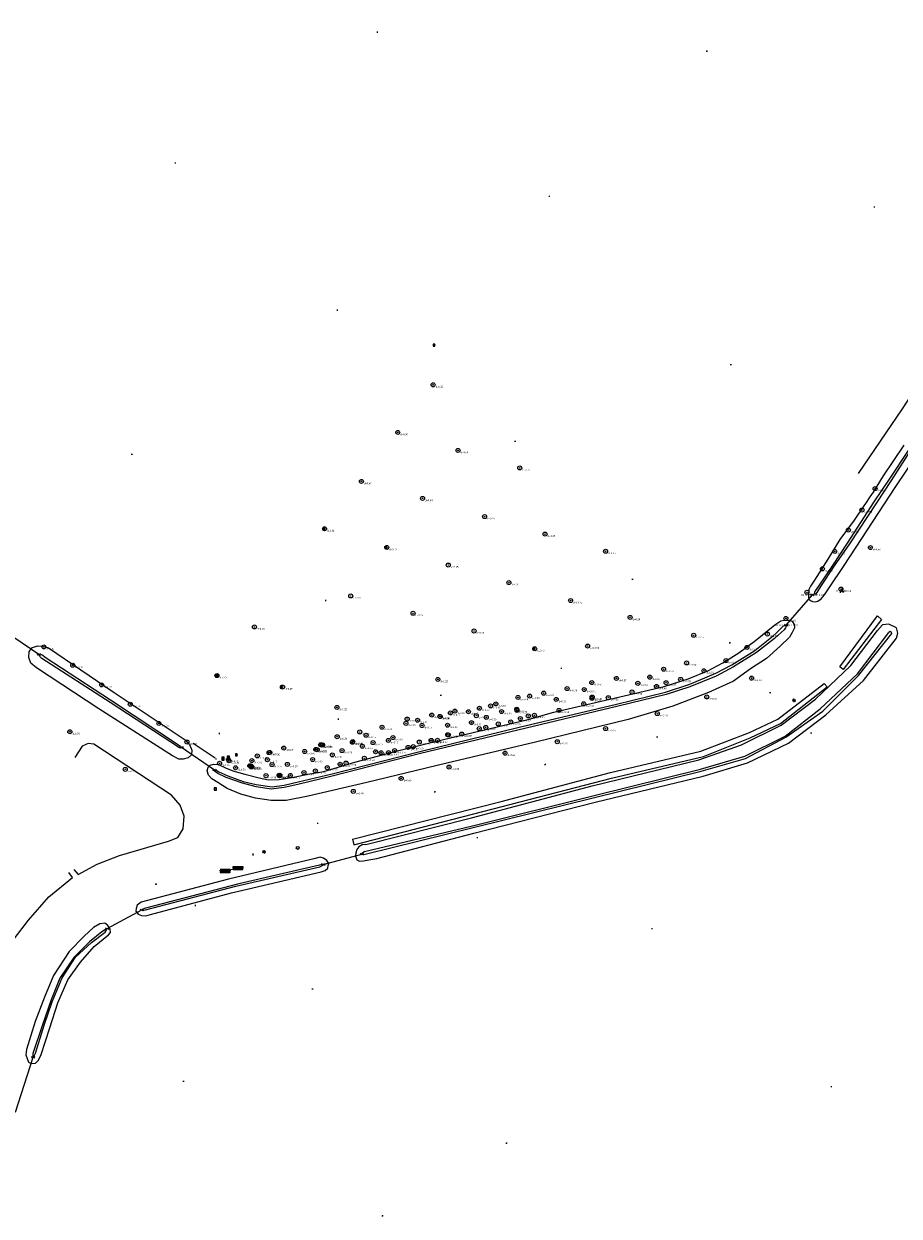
# Model space of a CAD drawing. Header units: metres. Extents: x 201324 to 204859, y 395661 to 398070.
# Tile 7 of 30: x 202815 to 202990, y 396355 to 396593. Entities that reach past the tile are written whole.
import ezdxf
from ezdxf.enums import TextEntityAlignment as Align

# ---------------------------------------------------------------- set-up
doc = ezdxf.new("R2010")
doc.units = ezdxf.units.M
for name, color, linetype, lineweight in [('B-ME-GR-BOOM-S', 90, 'Continuous', 25), ('B-ME-GW-WATERGANG_SLOOT-G', 90, 'Continuous', 18), ('B-ME-IE-MEUBILAIR_WATERWEGMEUBILAIR-S', 150, 'Continuous', 25), ('B-ME-IE-MEUBILAIR_WEGMEUBILAIR_LICHTMAST-S', 7, 'Continuous', 25), ('B-ME-IE-MEUBILAIR_WEGMEUBILAIR_PAAL-S', 7, 'Continuous', 25), ('B-ME-IE-MEUBILAIR_WEGMEUBILAIR_PARKEERMAATREGEL-S', 7, 'Continuous', 25), ('B-ME-IE-MEUBILAIR_WEGMEUBILAIR_VERKEERSBORD-S', 7, 'Continuous', 25), ('B-ME-IE-MEUBILAIR_WEGMEUBILAIR_ZITBANK-G', 7, 'Continuous', 18), ('B-ME-IE-MEUBILAIR_WEGMEUBILAIR_ZITBANK-S', 7, 'Continuous', 25), ('B-ME-IE-TERREINAFSCHEIDING_KUNSTMATIG_HEKWERK-G', 20, 'IE-TERREINAFSCHEIDING-KUNSTMATIG', 18), ('B-ME-IE-TERREINAFSCHEIDING_KUNSTMATIG_HEKWERK_RASTER-G', 30, 'IE-TERREINAFSCHEIDING-KUNSTMATIG', 18), ('B-ME-IE-TERREINAFSCHEIDING_NATUURLIJK_HAAG-G', 60, 'IE-TERREINAFSCHEIDING-NATUURLIJK-HAAG', 18), ('B-ME-KL-CHEMIE_LOCATIEPAAL-S', 40, 'Continuous', 25), ('B-ME-KW-KUNSTWERK_DUIKER-S', 170, 'Continuous', 25), ('B-ME-OG-HOOGTEPUNT-S', 7, 'Continuous', 25), ('B-ME-WH-DUIKER-G', 150, 'Continuous', 18), ('X-XX-AL-VERWIJZING-S', 7, 'Continuous', 25)]:
    doc.layers.add(name, color=color, linetype=linetype, lineweight=lineweight)
doc.styles.add('NLCS-ISO', font='txt', dxfattribs={"height": 1.8})
doc.styles.add('NLCS-ISO-ANNOTATIVE-T18', font='txt', dxfattribs={"height": 1.8})
doc.linetypes.add('IE-TERREINAFSCHEIDING-KUNSTMATIG', pattern='A,4,[82,NLCS.SHX,S=0.75,R=90,X=0,Y=0],4,-2', length=10)
doc.linetypes.add('IE-TERREINAFSCHEIDING-NATUURLIJK-HAAG', pattern='A,7,-1.5,[67,NLCS.SHX,S=0.75,R=45,X=0,Y=0],-1.5', length=10)

# ---------------------------------------------------------------- blocks, each defined once
blk = doc.blocks.new('SGR-BOOM_NUMMER-SO')
at = {"linetype": 'ByBlock', "lineweight": 18}
h = blk.add_hatch(color=0, dxfattribs=at)
h.dxf.hatch_style = 1
edge = h.paths.add_edge_path()
edge.add_arc((0, 0), 0.25, 0, 360)
at = {"color": 0, "linetype": 'ByBlock', "lineweight": 18}
for radius in [2, 0.25]:
    blk.add_circle((0, 0), radius, dxfattribs=at)
at = {"color": 0, "linetype": 'ByBlock', "lineweight": -2, "style": 'NLCS-ISO-ANNOTATIVE-T18'}
for tag, p in [('SOORT', (2.5, -2.8)), ('DIAMETER', (2.5, -5.3))]:
    blk.add_attdef(tag, p, '', height=1.8, dxfattribs=at)
blk = doc.blocks.new('SOG-HOOGTEPUNT-SO')
for p, q in [((-0.5, 0), (0.5, 0)), ((0, 0.5), (0, -0.5))]:
    blk.add_line(p, q)
blk = doc.blocks.new('B-SIE-WEG_LICHTMAST-SO')
at = {"color": 0, "linetype": 'ByBlock', "lineweight": -2}
for points in [[(-0.8, 0.4), (-1.5, 0.9)], [(-0.8, 0.3), (0.8, 0.3)], [(0, 0.9), (0, 1.8)], [(0.8, 0.4), (1.5, 0.9)], [(-0.8, -0.4), (-1.5, -0.9)], [(-0.8, -0.3), (0.8, -0.3)], [(0, -0.9), (0, -1.8)], [(0.8, -0.4), (1.5, -0.9)]]:
    blk.add_lwpolyline(points, dxfattribs=at)
blk.add_circle((0, 0), 0.875, dxfattribs=at)
at = {"color": 0, "linetype": 'ByBlock', "lineweight": -2, "style": 'NLCS-ISO-ANNOTATIVE-T18'}
blk.add_attdef('SYMBOOL', (2.5, -2.5), '', height=1.8, dxfattribs=at)
blk = doc.blocks.new('SKW-DUIKER-SO')
at = {"color": 0, "linetype": 'ByBlock', "lineweight": 18}
for points in [[(-1.7, 0.8), (-0.8, 0), (-1.7, -0.8)], [(-0.8, 0), (0.8, 0)], [(1.7, 0.8), (0.8, 0), (1.7, -0.8)]]:
    blk.add_lwpolyline(points, dxfattribs=at)
blk = doc.blocks.new('SIE-WATER_VERKLIKKER_TRANSPORTLEIDING-SO')
at = {"color": 0, "linetype": 'ByBlock', "lineweight": 18}
blk.add_circle((0, 0), 1.5, dxfattribs=at)
at = {"color": 0, "linetype": 'ByBlock', "lineweight": 18, "style": 'NLCS-ISO'}
blk.add_text('vt', height=1.5, dxfattribs=at).set_placement((0, 0), align=Align.MIDDLE_CENTER)
blk = doc.blocks.new('SIE-WEG_PAAL_ALGEMEEN_TYPE_01-SO')
h = blk.add_hatch(color=256)
edge = h.paths.add_edge_path()
edge.add_arc((0, 0), 0.188, 0, 360)
at = {"ltscale": 0.5}
blk.add_circle((0, 0), 0.188, dxfattribs=at)
blk = doc.blocks.new('SIE-WEG_ZITBANK_MET_LEUNING')
blk.add_hatch(color=256).paths.add_polyline_path([(-0.98, 0.3), (-0.98, 0.25), (0.98, 0.25), (0.98, 0.3)])
for p, q in [((-0.69, 0.25), (-0.69, 0.17)), ((-0.64, 0.25), (-0.64, 0.17)), ((0.64, 0.25), (0.64, 0.17)), ((0.69, 0.25), (0.69, 0.17)), ((-0.69, -0.11), (-0.69, -0.02)), ((-0.64, -0.11), (-0.64, -0.02)), ((0.64, -0.11), (0.64, -0.02)), ((0.69, -0.11), (0.69, -0.02))]:
    blk.add_line(p, q)
at = {"flags": 128}
for points in [[(-0.98, 0.25), (-0.98, 0.3), (0.98, 0.3), (0.98, 0.25)], [(0.98, 0.17), (0.98, -0.02), (-0.98, -0.02), (-0.98, 0.17)], [(-0.98, -0.11), (-0.98, -0.3), (0.98, -0.3), (0.98, -0.11)]]:
    blk.add_lwpolyline(points, close=True, dxfattribs=at)
blk = doc.blocks.new('SKL-LEIDINGMERKPAAL-SO')
for p, q in [((-0.309375, -0.185625), (0, 0.37125)), ((0, 0.37125), (0.309375, -0.185625)), ((0.309375, -0.185625), (-0.309375, -0.185625))]:
    blk.add_line(p, q)
blk.add_circle((0, 0), 0.37125)
blk = doc.blocks.new('SAL-VERWIJZING_TEKST-SO')
at = {"color": 0, "linetype": 'ByBlock', "lineweight": -2, "style": 'NLCS-ISO-ANNOTATIVE-T18'}
blk.add_attdef('TEKST', text='', height=1.8, dxfattribs=at).set_placement((0, 0), align=Align.MIDDLE_CENTER)
blk = doc.blocks.new('SIE-WEG_VERKEERSBORD_WEGWIJZER-SO')
at = {"linetype": 'ByBlock', "lineweight": 18}
h = blk.add_hatch(color=0, dxfattribs=at)
h.dxf.hatch_style = 1
h.paths.add_polyline_path([(0.5, 1), (0, 2), (-0.5, 1)])
h = blk.add_hatch(color=0, dxfattribs=at)
h.dxf.hatch_style = 1
h.paths.add_polyline_path([(-1.4, -0.2), (-2, -1.2), (-0.9, -1.1)])
h = blk.add_hatch(color=0, dxfattribs=at)
h.dxf.hatch_style = 1
h.paths.add_polyline_path([(1.4, -0.2), (2, -1.2), (0.9, -1.1)])
at = {"color": 0, "linetype": 'ByBlock', "lineweight": 18}
for points in [[(-1.1, -0.7), (0, 0)], [(0, 1), (0, 0)], [(1.1, -0.7), (0, 0)]]:
    blk.add_lwpolyline(points, dxfattribs=at)
for points in [[(0.5, 1), (0, 2), (-0.5, 1)], [(-1.4, -0.2), (-2, -1.2), (-0.9, -1.1)], [(1.4, -0.2), (2, -1.2), (0.9, -1.1)]]:
    blk.add_lwpolyline(points, close=True, dxfattribs=at)
blk = doc.blocks.new('SIE-WEG_PARKEERMAATREGEL_SCHAMPBLOK_650X500X400')
for p, q in [((-0.13, -0.3), (-0.13, 0.3)), ((-0.1, 0.15), (-0.13, 0.3)), ((-0.1, 0.15), (-0.13, -0.3)), ((0.09, 0.15), (-0.1, 0.15)), ((0.09, 0.15), (0.13, 0.3)), ((0.09, 0.15), (0.13, -0.3)), ((0.13, -0.3), (0.13, 0.3))]:
    blk.add_line(p, q)
at = {"flags": 128}
blk.add_lwpolyline([(0.25, -0.3), (0.25, 0.3), (-0.25, 0.3), (-0.25, -0.3)], close=True, dxfattribs=at)
blk = doc.blocks.new('SIE-WEG_PAAL_HOUT')
for p, q in [((-0.1875, 0.1875), (0.1875, -0.1875)), ((0.1875, 0.1875), (-0.1875, -0.1875))]:
    blk.add_line(p, q)
at = {"flags": 128}
blk.add_lwpolyline([(-0.1875, -0.1875), (0.1875, -0.1875), (0.1875, 0.1875), (-0.1875, 0.1875)], close=True, dxfattribs=at)
blk = doc.blocks.new('SIE-WEG_VERKEERSBORD-SO')
at = {"color": 0, "linetype": 'ByBlock', "lineweight": 18}
blk.add_lwpolyline([(-1.125, -1.125), (1.125, -1.125), (1.125, 1.125), (-1.125, 1.125)], close=True, dxfattribs=at)
at = {"color": 0, "linetype": 'ByBlock', "lineweight": 18, "style": 'NLCS-ISO'}
blk.add_text('vb', height=1.5, dxfattribs=at).set_placement((0, 0), align=Align.MIDDLE_CENTER)

msp = doc.modelspace()

# ---------------------------------------------------------------- linework, layer by layer
at = {"layer": 'B-ME-GW-WATERGANG_SLOOT-G'}
for points in [[(202990.86, 396508.44, 13.29), (202986.71, 396502.36, 13.28), (202984.73, 396499.09, 13.31), (202984.08, 396498.17, 13.13), (202983.18, 396496.81, 13.16), (202982.85, 396496.38, 13.31), (202980.97, 396493.51, 13.41), (202978.09, 396489.63, 13.38), (202975.66, 396485.69, 13.39), (202973.03, 396481.51, 13.32), (202972.2, 396480.33, 13.39), (202971.91, 396479.66, 13.43), (202971.81, 396478.71, 13.54), (202971.81, 396478.19, 13.59), (202971.93, 396477.76, 13.63), (202972.2, 396477.48, 13.63), (202972.6, 396477.26, 13.67), (202973.18, 396477.19, 13.67), (202973.7, 396477.34, 13.66), (202974.34, 396477.79, 13.64), (202975.02, 396478.62, 13.68), (202976.09, 396480.17, 13.59), (202978.84, 396484.24, 13.54), (202981.35, 396488.08, 13.64), (202989.12, 396500.04, 13.48), (202994.15, 396507.53, 13.55)], [(202991.86, 396507.56, 12.63), (202987.91, 396501.69, 12.71), (202984.84, 396497.13, 12.82), (202979.53, 396488.91, 12.89), (202976.62, 396484.47, 12.84), (202973.81, 396480.32, 12.68), (202973.15, 396479.41, 12.73), (202973.03, 396479.09, 12.73), (202973.02, 396478.93, 12.77), (202973.07, 396478.83, 12.8), (202973.21, 396478.76, 12.81), (202973.38, 396478.82, 12.82), (202973.55, 396479.07, 12.77), (202974.29, 396480.24, 12.68), (202977.05, 396484.38, 12.8), (202980.06, 396488.79, 12.87), (202985.48, 396496.97, 12.79), (202988.38, 396501.4, 12.74), (202992.2, 396507.34, 12.65)], [(202883.54, 396428.81, 13.89), (202882.83, 396428.73, 13.95), (202882.13, 396428.34, 13.95), (202881.78, 396427.82, 13.97), (202881.54, 396427.12, 13.97), (202881.47, 396426.48, 14), (202881.73, 396425.76, 13.95), (202882.31, 396425.44, 13.9), (202883.06, 396425.55, 13.86), (202884.17, 396425.73, 13.83), (202885.73, 396425.98, 13.85), (202905.12, 396431.03, 13.5), (202929.31, 396437.26, 13.24), (202950.84, 396442.43, 13.35), (202959.64, 396445.07, 13.28), (202967.86, 396448.99, 13.39), (202975.32, 396454.67, 13.21), (202982.8, 396461.48, 13.3), (202989.38, 396469.92, 13.52), (202989.64, 396470.92, 13.75), (202989.4, 396472.02, 13.7), (202987.83, 396472.77, 13.96), (202986.62, 396472.59, 13.99), (202985.62, 396471.49, 13.98)], [(202883.3, 396427.36, 12.91), (202882.73, 396426.95, 12.97), (202882.79, 396426.78, 12.98), (202883.42, 396426.85, 12.93), (202904.94, 396432.15, 12.92), (202929.19, 396438.15, 12.83), (202950.42, 396443.4, 12.72), (202959.3, 396445.93, 12.69), (202967.32, 396450.19, 12.77), (202974.66, 396455.42, 12.72), (202981.81, 396462.52, 12.7), (202988.43, 396470.86, 12.65), (202988.38, 396471.14, 12.69), (202988.11, 396471.26, 12.65), (202987.84, 396471.08, 12.68)], [(202883.54, 396428.81, 13.89), (202904.62, 396434.12, 13.82), (202928.66, 396440.51, 13.81), (202949.94, 396445.71, 13.78), (202958.5, 396448.69, 13.89), (202966.38, 396452.58, 13.86), (202973.25, 396457.75, 13.77), (202980.29, 396464.49, 13.88), (202985.62, 396471.49, 13.98)], [(202883.3, 396427.36, 12.91), (202904.82, 396432.53, 12.94), (202929.12, 396438.55, 12.84), (202950.29, 396443.82, 12.73), (202959.13, 396446.41, 12.68), (202967.21, 396450.42, 12.8), (202974.18, 396455.86, 12.74), (202981.61, 396462.82, 12.72), (202987.84, 396471.08, 12.68)]]:
    msp.add_polyline3d(points, dxfattribs=at)
for points in [[(202968.97, 396472.67, 13.76), (202969.03, 396472, 13.79), (202968.6, 396471.05, 13.75), (202968.03, 396470.15, 13.82), (202966.21, 396468.37, 13.8), (202963.47, 396465.91, 13.7), (202960.29, 396463.86, 13.79), (202956.86, 396461.38, 13.83), (202951.86, 396459.13, 13.89), (202944.75, 396456.38, 13.91), (202935.86, 396453.74, 13.95), (202917.37, 396449.19, 13.95), (202899.68, 396444.98, 14.12), (202883.74, 396441.13, 14.12), (202872.03, 396438.44, 14.14), (202867.68, 396437.58, 14.16), (202864.68, 396437.57, 14.24), (202861.55, 396438.01, 14.28), (202858.64, 396438.83, 14.34), (202855.89, 396439.98, 14.31), (202854.02, 396441.14, 14.29), (202852.83, 396441.89, 14.22), (202852.15, 396442.59, 14.23), (202851.89, 396443.49, 14.23), (202852.09, 396444.19, 14.24), (202852.52, 396444.62, 14.19), (202853.19, 396444.81, 14.09), (202854.19, 396444.76, 14.05), (202855.54, 396444.05, 14.16), (202857.05, 396443.5, 14.07), (202859.44, 396442.81, 13.91), (202862.28, 396442.07, 14.01), (202864.17, 396441.71, 14.04), (202866.25, 396441.76, 13.93), (202869.22, 396442.24, 13.9), (202872, 396442.8, 13.92), (202875.17, 396443.34, 14.07), (202881.39, 396445.24, 13.73), (202890.16, 396447.51, 13.68), (202899.06, 396449.76, 13.65), (202915.65, 396453.69, 13.33), (202921.05, 396455.21, 13.27), (202935.09, 396458.44, 13.35), (202943.02, 396460.28, 13.45), (202947.84, 396461.81, 13.45), (202951.77, 396463.46, 13.49), (202954.74, 396465, 13.48), (202957.96, 396467.03, 13.34), (202961.24, 396469.5, 13.33), (202965.09, 396472.58, 13.4), (202966.31, 396473.39, 13.53), (202966.88, 396473.51, 13.52), (202967.67, 396473.53, 13.71), (202968.58, 396473.31, 13.88)], [(202966.99, 396471.61, 12.7), (202965.81, 396470.53, 12.64), (202965.03, 396469.9, 12.83), (202961.46, 396467.07, 12.82), (202956.9, 396464.22, 12.78), (202953.42, 396462.36, 12.81), (202948.16, 396460.21, 12.85), (202943.44, 396458.74, 12.85), (202933.85, 396456.38, 12.9), (202913.86, 396451.59, 12.8), (202894.47, 396446.93, 12.89), (202876.85, 396442.45, 13), (202870.01, 396440.74, 13.04), (202867.24, 396440.15, 13.07), (202864.69, 396439.84, 13.07), (202861.68, 396440.32, 13.07), (202858.99, 396441.04, 13.21), (202855.7, 396442.15, 13.05), (202854.01, 396442.96, 13.15), (202853.45, 396443.32, 13.16), (202853.36, 396443.48, 13.06), (202853.38, 396443.62, 13), (202853.49, 396443.67, 13.07), (202853.69, 396443.62, 13.12), (202854.25, 396443.29, 13.13), (202856.02, 396442.48, 13), (202859.1, 396441.33, 13.24), (202861.67, 396440.75, 13.05), (202864.85, 396440.32, 12.98), (202867.24, 396440.62, 12.98), (202870.09, 396441.26, 13.02), (202876.82, 396442.9, 12.91), (202894.31, 396447.32, 12.87), (202914.11, 396452.21, 12.77), (202933.52, 396456.79, 12.89), (202943.34, 396459.16, 12.81), (202948.15, 396460.75, 12.88), (202953.32, 396462.96, 12.84), (202956.56, 396464.6, 12.81), (202961.12, 396467.52, 12.85), (202964.76, 396470.4, 12.76), (202965.37, 396470.92, 12.55), (202966.45, 396472.01, 12.56), (202966.85, 396472.4, 12.64), (202967.14, 396472.51, 12.69), (202967.33, 396472.46, 12.66), (202967.37, 396472.3, 12.76), (202967.26, 396472, 12.75)], [(202844.99, 396446.45, 14.26), (202830.33, 396455.87, 14.29), (202817.88, 396464, 14.34), (202816.77, 396464.97, 14.36), (202816.35, 396466.11, 14.32), (202816.42, 396467.26, 14.22), (202817.1, 396468.11, 14.16), (202818.18, 396468.42, 14.12), (202819.13, 396468.33, 14.23), (202820.26, 396468.04, 14.16), (202833.16, 396459.24, 14.12), (202847.5, 396449.68, 14.14), (202848.36, 396448.71, 14.09), (202848.84, 396447.61, 14.16), (202848.78, 396446.68, 14.19), (202848.13, 396446.08, 14.21), (202847.16, 396445.81, 14.23), (202846.26, 396445.79, 14.24)], [(202846.39, 396448.06, 13.08), (202832.55, 396457.13, 13.12), (202818.97, 396465.91, 13.17), (202818.52, 396466.28, 13.2), (202818.47, 396466.5, 13.19), (202818.59, 396466.63, 13.13), (202818.85, 396466.67, 13.17), (202819.14, 396466.54, 13.16), (202819.61, 396466.17, 13.09), (202832.67, 396457.64, 13.11), (202846.61, 396448.4, 13.07), (202846.68, 396448.26, 13.03), (202846.64, 396448.1, 13.04), (202846.48, 396448.04, 13.08)], [(202838.74, 396417.29, 14.18), (202837.99, 396416.67, 14.25), (202837.75, 396416.02, 14.27), (202837.71, 396415.46, 14.26), (202838.16, 396414.92, 14.19), (202838.8, 396414.63, 14.15), (202839.68, 396414.53, 14.13), (202840.62, 396414.83, 14.16), (202856.76, 396419.13, 14.03), (202874.62, 396423.32, 14.01), (202875.45, 396423.61, 14.02), (202875.97, 396424.06, 14.03), (202876.04, 396424.63, 14.06), (202876.16, 396425.02, 14.1), (202875.78, 396425.57, 14.1), (202875.11, 396426.07, 14.09), (202874.47, 396426.25, 14.08), (202873.22, 396425.96, 14.06), (202856.17, 396421.87, 14.28)], [(202839.62, 396416.11, 13.32), (202838.9, 396415.84, 13.5), (202838.99, 396415.61, 13.49), (202839.62, 396415.75, 13.28), (202857.66, 396420.47, 13.2), (202874.4, 396424.35, 13.16), (202875.09, 396424.7, 13.35), (202875.04, 396424.88, 13.34), (202874.29, 396424.68, 13.15), (202858.24, 396420.95, 13.21)], [(202815.87, 396387.92, 14.3), (202815.73, 396386.82, 14.26), (202816.28, 396385.39, 14.18), (202816.8, 396385.08, 14.14), (202817.66, 396385.16, 14.07), (202818.25, 396385.73, 13.98), (202818.81, 396386.87, 13.95), (202820.54, 396392.24, 13.99), (202822.11, 396397.17, 14.05), (202824.12, 396401.8, 14.08), (202826.66, 396405.29, 14.06), (202829.41, 396408.43, 14.03), (202832.25, 396410.74, 14.03), (202832.61, 396411.24, 14.04), (202832.54, 396411.92, 14.04), (202832.09, 396412.6, 14.07), (202831.48, 396413.09, 14.2), (202830.54, 396412.94, 14.23), (202829.25, 396412.24, 14.23), (202827.38, 396410.47, 14.22), (202824.41, 396407.42, 14.23), (202821.25, 396402.64, 14.19), (202819.48, 396398.32, 14.19), (202817.59, 396393.47, 14.26)], [(202817.13, 396387.1, 13.3), (202817.12, 396386.42, 13.34), (202817.3, 396386.36, 13.35), (202817.69, 396387.15, 13.27), (202819.49, 396392.95, 13.23), (202820.98, 396397.41, 13.25), (202823.03, 396402.22, 13.22), (202825.69, 396406.33, 13.14), (202828.85, 396409.24, 13.1), (202831.56, 396411.33, 13.18), (202831.93, 396411.8, 13.33), (202831.86, 396411.95, 13.31), (202830.92, 396411.34, 13.16), (202828.48, 396409.4, 13.21), (202825.31, 396406.25, 13.24), (202822.54, 396402.09, 13.2), (202820.78, 396397.77, 13.27), (202819.11, 396392.84, 13.25)]]:
    msp.add_polyline3d(points, close=True, dxfattribs=at)
at = {"layer": 'B-ME-IE-MEUBILAIR_WEGMEUBILAIR_ZITBANK-G'}
msp.add_polyline3d([(202855.51, 396423.53, 14.42), (202858.07, 396424.1, 14.41)], dxfattribs=at)
at = {"layer": 'B-ME-IE-TERREINAFSCHEIDING_KUNSTMATIG_HEKWERK-G'}
msp.add_polyline3d([(202853.53, 396446.03, 14.2), (202849.12, 396448.93, 14.2)], dxfattribs=at)
at = {"layer": 'B-ME-IE-TERREINAFSCHEIDING_KUNSTMATIG_HEKWERK_RASTER-G'}
msp.add_polyline3d([(203048.72, 396606.26, 13.22), (203040.2, 396590.95, 13.23), (203030.51, 396575.2, 13.06), (203020.14, 396559.73, 13.1), (203009.51, 396543.94, 13.12), (202999.97, 396530.21, 13.19), (202990.48, 396515.71, 13.24), (202981.73, 396502.83, 13.28)], dxfattribs=at)
at = {"layer": 'B-ME-IE-TERREINAFSCHEIDING_NATUURLIJK_HAAG-G'}
msp.add_polyline3d([(202978.73, 396463.72, 13.94), (202978.08, 396464.2, 14.04), (202985.59, 396474.4, 14.11), (202986.41, 396473.68, 14.05)], close=True, dxfattribs=at)
for points in [[(202880.92, 396429.85, 14.25), (202910.54, 396437.38, 14.05), (202932.35, 396443.14, 14.06), (202950.35, 396447.44, 14.02), (202960.05, 396451.12, 14.14), (202965.74, 396453.81, 14.15), (202974.95, 396460.91, 14.08), (202975.58, 396460.26, 13.86)], [(202880.92, 396429.85, 14.25), (202881.16, 396428.74, 14.15), (202910.75, 396436.4, 13.87), (202932.54, 396442.02, 13.87), (202950.88, 396446.33, 13.8), (202960.18, 396450.04, 13.93), (202966.24, 396452.92, 13.94), (202975.58, 396460.26, 13.86)], [(202825.3, 396423.82, 14.87), (202826.22, 396422.79, 14.82), (202829.99, 396424.84, 14.79), (202834.42, 396426.6, 14.72), (202844.22, 396429.46, 14.57), (202846.04, 396430.21, 14.56), (202847.14, 396431.93, 14.45), (202847.33, 396434.45, 14.42), (202846.56, 396436.65, 14.38), (202844.82, 396438.66, 14.38), (202829.33, 396448.78, 14.47), (202828.18, 396448.92, 14.54), (202827, 396448.4, 14.6), (202825.52, 396446.17, 14.66)], [(202808.3, 396404.8, 14.62), (202809.04, 396404.49, 14.64), (202813.42, 396409.95, 14.71), (202816.3, 396413.72, 14.73), (202820.32, 396418.34, 14.79), (202825.07, 396422.21, 14.82), (202824.31, 396423.2, 14.9)]]:
    msp.add_polyline3d(points, dxfattribs=at)
at = {"layer": 'B-ME-WH-DUIKER-G'}
for points in [[(202967.41, 396472.55, 12.51), (202972.6, 396478.61, 12.51)], [(202818.33, 396466.7, 13), (202811.67, 396471.21, 12.94)], [(202853.39, 396443.64, 12.78), (202846.82, 396448.15, 12.82)], [(202875.08, 396424.81, 13.25), (202882.75, 396426.88, 12.84)], [(202831.96, 396412.01, 13.31), (202838.92, 396415.75, 13.31)], [(202813.72, 396375.36, 13.19), (202817.21, 396386.36, 13.2)]]:
    msp.add_polyline3d(points, dxfattribs=at)

# ---------------------------------------------------------------- block references
at = {"layer": 'B-ME-GR-BOOM-S', "xscale": 0.2, "yscale": 0.2, "zscale": 0.2}
for p, values in [((202896.98, 396520.49, 13.59), {'SOORT': 'd=0.35'}), ((202889.93, 396510.99, 13.67), {'SOORT': 'd=0.30'}), ((202901.95, 396507.4, 13.62), {'SOORT': 'd=0.40'}), ((202914.24, 396503.92, 13.65), {'SOORT': 'd=0.35'}), ((202882.68, 396501.22, 13.74), {'SOORT': 'd=0.40'}), ((202985.12, 396499.78, 13.45), {'SOORT': 'd=0.60'}), ((202894.87, 396497.83, 13.72), {'SOORT': 'd=0.40'}), ((202982.49, 396495.51, 13.49), {'SOORT': 'd=0.50'}), ((202907.25, 396494.2, 13.76), {'SOORT': 'd=0.45'}), ((202875.33, 396491.77, 13.68), {'SOORT': 'd=0.10'}), ((202919.3, 396490.71, 13.71), {'SOORT': 'd=0.35'}), ((202979.79, 396491.51, 13.58), {'SOORT': 'd=0.60'}), ((202887.73, 396488.05, 13.74), {'SOORT': 'd=0.10'}), ((202984.19, 396488.03, 14.18), {'SOORT': 'd=0.40'}), ((202931.37, 396487.29, 13.73), {'SOORT': 'd=0.45'}), ((202977.08, 396487.25, 13.55), {'SOORT': 'd=0.55'}), ((202900, 396484.54, 13.79), {'SOORT': 'd=0.25'}), ((202974.62, 396483.78, 13.53), {'SOORT': 'd=0.40'}), ((202912.08, 396481.03, 13.7), {'SOORT': 'd=0.20'}), ((202880.54, 396478.37, 13.77), {'SOORT': 'd=0.20'}), ((202971.53, 396479.1, 13.67), {'SOORT': 'd=0.55'}), ((202978.31, 396479.74, 14.21), {'SOORT': 'd=0.40'}), ((202924.39, 396477.46, 13.64), {'SOORT': 'd=0.075'}), ((202892.97, 396474.91, 13.79), {'SOORT': 'd=0.25'}), ((202936.26, 396474.09, 13.54), {'SOORT': 'd=0.20'}), ((202967.32, 396473.89, 13.71), {'SOORT': 'd=0.60'}), ((202861.35, 396472.19, 14), {'SOORT': 'd=0.20'}), ((202905.14, 396471.38, 13.75), {'SOORT': 'd=0.20'}), ((202948.94, 396470.53, 13.52), {'SOORT': 'd=0.15'}), ((202963.64, 396470.77, 13.41), {'SOORT': 'd=0.55'}), ((202819.35, 396468.21, 14.19), {'SOORT': 'd=0.30'}), ((202917.23, 396467.83, 13.64), {'SOORT': 'd=0.10'}), ((202927.79, 396468.37, 13.56), {'SOORT': 'd=0.075'}), ((202959.55, 396468.1, 13.5), {'SOORT': 'd=0.60'}), ((202825.1, 396464.55, 14.15), {'SOORT': 'd=0.30'}), ((202942.94, 396463.76, 13.52), {'SOORT': 'd=0.30'}), ((202947.53, 396465.01, 13.61), {'SOORT': 'd=0.10'}), ((202955.37, 396465.49, 13.47), {'SOORT': 'd=0.60'}), ((202853.86, 396462.49, 14.09), {'SOORT': 'd=0.07'}), ((202897.93, 396461.71, 13.66), {'SOORT': 'd=0.25'}), ((202933.53, 396461.92, 13.53), {'SOORT': 'd=0.35'}), ((202940.19, 396462.17, 13.55), {'SOORT': 'd=0.55'}), ((202946.34, 396461.73, 13.62), {'SOORT': 'd=0.55'}), ((202950.97, 396463.44, 13.55), {'SOORT': 'd=0.50'}), ((202960.48, 396461.97, 14.06), {'SOORT': 'd=0.50'}), ((202830.86, 396460.63, 14.1), {'SOORT': 'd=0.30'}), ((202866.94, 396460.2, 14.03), {'SOORT': 'd=0.05'}), ((202919.02, 396458.98, 13.41), {'SOORT': 'd=0.30'}), ((202923.7, 396459.89, 13.47), {'SOORT': 'd=0.20'}), ((202927.1, 396459.7, 13.42), {'SOORT': 'd=0.075'}), ((202928.61, 396461.09, 13.55), {'SOORT': 'd=0.40'}), ((202936.64, 396459.21, 13.52), {'SOORT': 'd=0.50'}), ((202937.8, 396460.94, 13.53), {'SOORT': 'd=0.50'}), ((202941.52, 396460.32, 13.49), {'SOORT': 'd=0.40'}), ((202943.44, 396461.06, 13.4), {'SOORT': 'd=0.35'}), ((202836.58, 396456.77, 14.16), {'SOORT': 'd=0.30'}), ((202909.48, 396456.84, 13.6), {'SOORT': 'd=0.10'}), ((202913.9, 396458.12, 13.45), {'SOORT': 'd=0.40'}), ((202916.22, 396458.39, 13.41), {'SOORT': 'd=0.20'}), ((202921.52, 396457.73, 13.37), {'SOORT': 'd=0.30'}), ((202927, 396456.85, 13.41), {'SOORT': 'd=0.60'}), ((202928.64, 396457.92, 13.35), {'SOORT': 'd=0.10'}), ((202928.69, 396458.2, 13.34), {'SOORT': 'd=0.10'}), ((202931.91, 396458.07, 13.47), {'SOORT': 'd=0.55'}), ((202951.55, 396458.22, 14.1), {'SOORT': 'd=0.45'}), ((202877.79, 396456.13, 13.92), {'SOORT': 'd=0.25'}), ((202896.71, 396454.6, 13.71), {'SOORT': 'd=0.15'}), ((202898.32, 396454.34, 13.7), {'SOORT': 'd=0.10'}), ((202898.38, 396454.31, 13.71), {'SOORT': 'd=0.10'}), ((202900.43, 396455.04, 13.66), {'SOORT': 'd=0.15'}), ((202901.32, 396455.39, 13.7), {'SOORT': 'd=0.20'}), ((202904.02, 396455.27, 13.65), {'SOORT': 'd=0.15'}), ((202905.59, 396454.48, 13.71), {'SOORT': 'd=0.35'}), ((202906.21, 396455.97, 13.62), {'SOORT': 'd=0.40'}), ((202908.44, 396456.44, 13.6), {'SOORT': 'd=0.15'}), ((202910.62, 396455.31, 13.47), {'SOORT': 'd=0.05'}), ((202913.65, 396455.76, 13.45), {'SOORT': 'd=0.15'}), ((202913.71, 396455.53, 13.38), {'SOORT': 'd=0.20'}), ((202915.96, 396454.44, 13.24), {'SOORT': 'd=0.20'}), ((202917.18, 396454.57, 13.43), {'SOORT': 'd=0.65'}), ((202922.09, 396455.55, 13.38), {'SOORT': 'd=0.60'}), ((202941.68, 396454.9, 14.07), {'SOORT': 'd=0.40'}), ((202842.29, 396452.93, 14.12), {'SOORT': 'd=0.30'}), ((202886.79, 396452.19, 13.8), {'SOORT': 'd=0.20'}), ((202891.55, 396452.96, 13.79), {'SOORT': 'd=0.15'}), ((202891.8, 396453.82, 13.75), {'SOORT': 'd=0.20'}), ((202893.87, 396453.58, 13.7), {'SOORT': 'd=0.15'}), ((202894.77, 396452.53, 13.69), {'SOORT': 'd=0.10'}), ((202899.85, 396452.59, 13.65), {'SOORT': 'd=0.20'}), ((202904.63, 396453.12, 13.59), {'SOORT': 'd=0.12'}), ((202906.17, 396451.9, 13.46), {'SOORT': 'd=0.20'}), ((202907.48, 396452.16, 13.51), {'SOORT': 'd=0.50'}), ((202907.58, 396454.14, 13.47), {'SOORT': 'd=0.20'}), ((202909.97, 396452.84, 13.43), {'SOORT': 'd=0.15'}), ((202912.45, 396453.25, 13.43), {'SOORT': 'd=0.40'}), ((202914.37, 396453.92, 13.32), {'SOORT': 'd=0.30'}), ((202931.38, 396451.9, 14.17), {'SOORT': 'd=0.45'}), ((202824.53, 396451.27, 14.85), {'SOORT': 'd=0.50'}), ((202877.84, 396450.29, 13.88), {'SOORT': 'd=0.20'}), ((202882.34, 396451.24, 13.81), {'SOORT': 'd=0.20'}), ((202883.61, 396450.57, 13.81), {'SOORT': 'd=0.15'}), ((202888.05, 396449.54, 13.68), {'SOORT': 'd=0.15'}), ((202888.97, 396450.13, 13.69), {'SOORT': 'd=0.10'}), ((202896.57, 396449.55, 13.59), {'SOORT': 'd=0.10'}), ((202896.63, 396449.54, 13.57), {'SOORT': 'd=0.15'}), ((202897.84, 396449.58, 13.65), {'SOORT': 'd=0.50'}), ((202899.88, 396450.68, 13.54), {'SOORT': 'd=0.10'}), ((202900.01, 396450.66, 13.58), {'SOORT': 'd=0.10'}), ((202902.69, 396450.82, 13.65), {'SOORT': 'd=0.55'}), ((202847.88, 396449.22, 14.18), {'SOORT': 'd=0.30'}), ((202864.25, 396447.11, 13.98), {'SOORT': 'd=0.15'}), ((202864.42, 396447.15, 14.04), {'SOORT': 'd=0.20'}), ((202867.2, 396448.02, 13.97), {'SOORT': 'd=0.15'}), ((202871.37, 396447.34, 13.98), {'SOORT': 'd=0.40'}), ((202873.58, 396447.75, 13.98), {'SOORT': 'd=0.35'}), ((202873.85, 396447.7, 14.04), {'SOORT': 'd=0.35'}), ((202874.55, 396448.68, 13.94), {'SOORT': 'd=0.05'}), ((202874.74, 396448.62, 13.94), {'SOORT': 'd=0.05'}), ((202874.94, 396448.64, 13.92), {'SOORT': 'd=0.05'}), ((202878.82, 396447.51, 13.87), {'SOORT': 'd=0.20'}), ((202880.89, 396449.18, 13.84), {'SOORT': 'd=0.20'}), ((202880.95, 396449.33, 13.82), {'SOORT': 'd=0.30'}), ((202882.86, 396448.4, 13.74), {'SOORT': 'd=0.05'}), ((202885, 396449.11, 13.82), {'SOORT': 'd=0.10'}), ((202885.5, 396447.29, 13.66), {'SOORT': 'd=0.10'}), ((202886.6, 396447.08, 13.66), {'SOORT': 'd=0.075'}), ((202888.08, 396447.13, 13.71), {'SOORT': 'd=0.45'}), ((202889.29, 396447.53, 13.6), {'SOORT': 'd=0.075'}), ((202892, 396448.16, 13.64), {'SOORT': 'd=0.15'}), ((202893.01, 396448.32, 13.75), {'SOORT': 'd=0.60'}), ((202894.22, 396449.23, 13.58), {'SOORT': 'd=0.05'}), ((202921.73, 396449.3, 14.59), {'SOORT': 'd=0.45'}), ((202854.38, 396444.99, 14.13), {'SOORT': 'd=0.35'}), ((202856.16, 396445.75, 14.24), {'SOORT': 'd=0.15'}), ((202856.28, 396445.49, 14.3), {'SOORT': 'd=0.30'}), ((202860.83, 396445.53, 14.06), {'SOORT': 'd=0.40'}), ((202861.92, 396446.46, 13.94), {'SOORT': 'd=0.10'}), ((202863.92, 396445.69, 13.98), {'SOORT': 'd=0.10'}), ((202864.86, 396444.73, 13.89), {'SOORT': 'd=0.05'}), ((202867.91, 396444.77, 14), {'SOORT': 'd=0.20'}), ((202872.95, 396445.74, 13.89), {'SOORT': 'd=0.15'}), ((202876.86, 396446.67, 13.76), {'SOORT': 'd=0.10'}), ((202878.44, 396444.81, 13.89), {'SOORT': 'd=0.50'}), ((202879.61, 396445.04, 13.73), {'SOORT': 'd=0.05'}), ((202883.27, 396445.98, 13.72), {'SOORT': 'd=0.50'}), ((202911.33, 396447.01, 14.23), {'SOORT': 'd=0.40'}), ((202835.59, 396443.78, 14.74), {'SOORT': 'd=0.35'}), ((202857.57, 396444.09, 14.14), {'SOORT': 'd=0.50'}), ((202860.42, 396444.49, 14.09), {'SOORT': 'd=0.10'}), ((202860.63, 396444.28, 14.05), {'SOORT': 'd=0.20'}), ((202860.66, 396444.45, 14.07), {'SOORT': 'd=0.10'}), ((202860.83, 396444.27, 13.98), {'SOORT': 'd=0.10'}), ((202863.66, 396442.52, 13.87), {'SOORT': 'd=0.30'}), ((202866.26, 396442.59, 13.89), {'SOORT': 'd=0.05'}), ((202866.32, 396442.49, 13.95), {'SOORT': 'd=0.10'}), ((202866.41, 396442.59, 13.88), {'SOORT': 'd=0.10'}), ((202868.52, 396442.56, 13.87), {'SOORT': 'd=0.15'}), ((202871.21, 396443.12, 13.88), {'SOORT': 'd=0.60'}), ((202873.49, 396443.47, 13.85), {'SOORT': 'd=0.40'}), ((202875.86, 396444.11, 13.95), {'SOORT': 'd=0.45'}), ((202900.15, 396444.23, 14.33), {'SOORT': 'd=0.35'}), ((202890.6, 396441.97, 14.35), {'SOORT': 'd=0.40'}), ((202881.06, 396439.38, 14.35), {'SOORT': 'd=0.40'})]:
    msp.add_blockref('SGR-BOOM_NUMMER-SO', p, dxfattribs=at).add_auto_attribs(values)
at = {"layer": 'B-ME-IE-MEUBILAIR_WATERWEGMEUBILAIR-S', "xscale": 0.2, "yscale": 0.2, "zscale": 0.2}
msp.add_blockref('SIE-WATER_VERKLIKKER_TRANSPORTLEIDING-SO', (202869.99, 396428.12, 14.29), dxfattribs=at)
at = {"layer": 'B-ME-IE-MEUBILAIR_WEGMEUBILAIR_LICHTMAST-S', "xscale": 0.2, "yscale": 0.2, "zscale": 0.2}
for p in [(202968.91, 396457.53, 14.29), (202863.25, 396427.33, 14.35)]:
    msp.add_blockref('B-SIE-WEG_LICHTMAST-SO', p, dxfattribs=at)
at = {"layer": 'B-ME-IE-MEUBILAIR_WEGMEUBILAIR_PAAL-S'}
for p in [(202897.15, 396528.42, 13.41), (202875.2, 396491.7, 13.72), (202887.55, 396488, 13.73), (202917.07, 396467.86, 13.6), (202853.7, 396462.41, 14.07), (202854.06, 396462.51, 14.05), (202866.66, 396460.17, 14.01), (202857.73, 396446.69, 14.05)]:
    msp.add_blockref('SIE-WEG_PAAL_HOUT', p, dxfattribs=at)
at = {"layer": 'B-ME-IE-MEUBILAIR_WEGMEUBILAIR_PAAL-S', "xscale": 0.2, "yscale": 0.2, "zscale": 0.2}
for p in [(202853.69, 396445.84, 14.17), (202861.07, 396426.91, 14.41), (202861.08, 396426.7, 14.38)]:
    msp.add_blockref('SIE-WEG_PAAL_ALGEMEEN_TYPE_01-SO', p, dxfattribs=at)
at = {"layer": 'B-ME-IE-MEUBILAIR_WEGMEUBILAIR_PARKEERMAATREGEL-S'}
for p in [(202855.07, 396445.93, 14.25), (202856.14, 396446.1, 14.2)]:
    msp.add_blockref('SIE-WEG_PARKEERMAATREGEL_SCHAMPBLOK_650X500X400', p, dxfattribs=at)
at = {"layer": 'B-ME-IE-MEUBILAIR_WEGMEUBILAIR_VERKEERSBORD-S', "xscale": 0.2, "yscale": 0.2, "zscale": 0.2}
for name, p in [('SIE-WEG_VERKEERSBORD_WEGWIJZER-SO', (202978.47, 396479.38, 14.21)), ('SIE-WEG_VERKEERSBORD-SO', (202853.55, 396439.85, 14.46))]:
    msp.add_blockref(name, p, dxfattribs=at)
at = {"layer": 'B-ME-IE-MEUBILAIR_WEGMEUBILAIR_ZITBANK-S'}
for p in [(202855.51, 396423.53, 14.42), (202858.07, 396424.1, 14.41)]:
    msp.add_blockref('SIE-WEG_ZITBANK_MET_LEUNING', p, dxfattribs=at)
at = {"layer": 'B-ME-KL-CHEMIE_LOCATIEPAAL-S', "xscale": 0.2, "yscale": 0.2, "zscale": 0.2}
msp.add_blockref('SKL-LEIDINGMERKPAAL-SO', (202841.71, 396420.86, 14.49), dxfattribs=at)
at = {"layer": 'B-ME-KW-KUNSTWERK_DUIKER-S', "xscale": 0.2, "yscale": 0.2, "zscale": 0.2}
for p in [(202972.6, 396478.61, 12.51), (202967.41, 396472.55, 12.51), (202818.33, 396466.7, 13), (202846.82, 396448.15, 12.82), (202853.39, 396443.64, 12.78), (202882.75, 396426.88, 12.84), (202875.08, 396424.81, 13.25), (202838.92, 396415.75, 13.31), (202831.96, 396412.01, 13.31), (202817.21, 396386.36, 13.2)]:
    msp.add_blockref('SKW-DUIKER-SO', p, dxfattribs=at)
at = {"layer": 'B-ME-OG-HOOGTEPUNT-S', "xscale": 0.2, "yscale": 0.2, "zscale": 0.2}
for p in [(202885.82, 396590.85, 13.11), (202951.55, 396587.08, 12.8), (202845.55, 396564.75, 13.78), (202920.13, 396558.11, 13.09), (202984.94, 396555.97, 12.96), (202877.85, 396535.4, 13.45), (202956.32, 396524.52, 13.08), (202913.32, 396509.24, 13.59), (202836.88, 396506.63, 13.79), (202936.73, 396481.7, 13.56), (202875.53, 396477.47, 13.79), (202956.12, 396469.02, 13.24), (202922.52, 396463.95, 13.49), (202898.49, 396458.55, 13.62), (202964.16, 396459.11, 14.09), (202878.04, 396453.82, 13.81), (202854.34, 396450.96, 14.2), (202941.64, 396450.25, 14.14), (202972.34, 396451.05, 13.38), (202919.31, 396444.75, 14.13), (202897.29, 396439.32, 14.23), (202873.93, 396433.02, 14.4), (202905.77, 396430.18, 13.53), (202849.53, 396416.63, 14.14), (202940.62, 396412.02, 13.89), (202872.9, 396399.98, 14.04), (202847.17, 396381.56, 14.09), (202976.36, 396380.49, 13.67), (202911.59, 396369.22, 14.07), (202886.86, 396354.74, 13.68)]:
    msp.add_blockref('SOG-HOOGTEPUNT-SO', p, dxfattribs=at)
at = {"layer": 'X-XX-AL-VERWIJZING-S', "xscale": 0.2, "yscale": 0.2, "zscale": 0.2}
for p, values in [((202972.6, 396478.61, 12.51), {'TEKST': 'BETON ROND 0.30'}), ((202978.47, 396479.38, 14.21), {'TEKST': 'UTILITEIT'}), ((202967.41, 396472.55, 12.51), {'TEKST': 'BETON ROND 0.30'})]:
    msp.add_blockref('SAL-VERWIJZING_TEKST-SO', p, dxfattribs=at).add_auto_attribs(values)

doc.saveas('drawing.dxf')
